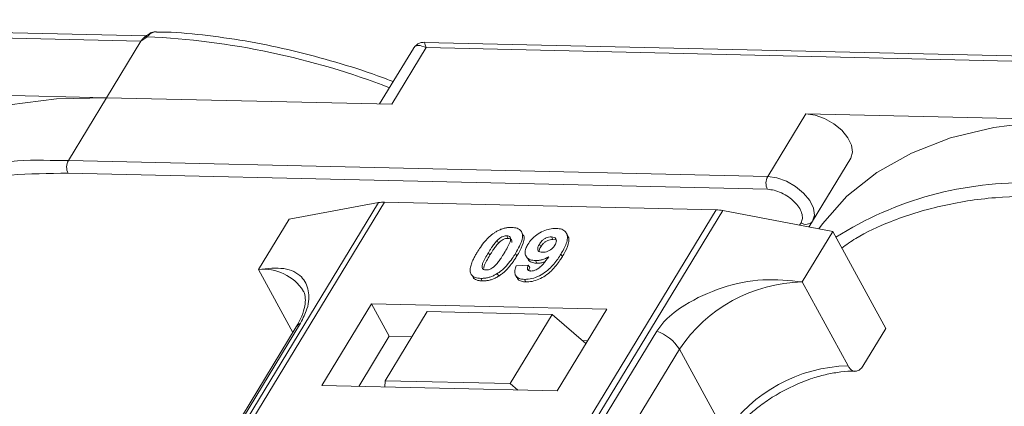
# Model space of a CAD drawing. Header units: millimetres. Extents: x 1678 to 3141, y 466 to 1499.
# Tile 59 of 81: x 2701 to 2749, y 1297 to 1316. Entities that reach past the tile are written whole.
import ezdxf

# ---------------------------------------------------------------- set-up
doc = ezdxf.new("R2010")
doc.units = ezdxf.units.MM

msp = doc.modelspace()

# ---------------------------------------------------------------- linework, layer by layer
at = {"color": 7, "linetype": 'Continuous', "lineweight": 15}
for p, q in [((2707.504, 1314.74), (2672.967, 1315.533)), ((2673.064, 1315.273), (2707.247, 1314.488)), ((2707.247, 1314.488), (2705.567, 1311.726)), ((2707.546, 1314.699), (2707.247, 1314.488)), ((2755.63, 1313.636), (2721.094, 1314.428)), ((2720.565, 1314.131), (2718.915, 1311.42)), ((2719.51, 1311.406), (2721.191, 1314.168)), ((2721.191, 1314.168), (2755.374, 1313.384)), ((2705.567, 1311.726), (2691.623, 1312.046)), ((2703.699, 1308.657), (2705.567, 1311.726)), ((2705.567, 1311.726), (2719.51, 1311.406)), ((2739.75, 1310.942), (2737.882, 1307.873)), ((2753.693, 1310.622), (2739.75, 1310.942)), ((2703.699, 1308.657), (2702.811, 1308.663)), ((2737.882, 1307.873), (2703.699, 1308.657)), ((2741.943, 1308.766), (2739.9, 1305.408)), ((2740.076, 1305.697), (2741.943, 1308.766)), ((2703.685, 1308.035), (2737.868, 1307.251)), ((2718.863, 1306.601), (2697.183, 1270.971)), ((2697.452, 1270.965), (2719.149, 1306.622)), ((2735.365, 1306.25), (2713.669, 1270.593)), ((2714.002, 1270.585), (2735.682, 1306.215)), ((2714.486, 1305.795), (2718.863, 1306.601)), ((2719.149, 1306.622), (2735.365, 1306.25)), ((2735.682, 1306.215), (2741.063, 1305.186)), ((2714.486, 1305.795), (2712.992, 1303.34)), ((2739.9, 1305.408), (2740.076, 1305.697)), ((2739.513, 1305.619), (2739.438, 1305.496)), ((2724.653, 1304.748), (2724.722, 1304.622)), ((2725.125, 1304.982), (2725.194, 1304.856)), ((2725.922, 1305.052), (2725.853, 1305.178)), ((2727.379, 1304.806), (2727.31, 1304.932)), ((2727.379, 1304.806), (2727.506, 1304.78)), ((2728.11, 1304.987), (2728.041, 1305.113)), ((2739.569, 1302.73), (2741.063, 1305.186)), ((2741.063, 1305.186), (2743.65, 1300.458)), ((2726.724, 1304.573), (2726.793, 1304.447)), ((2724.231, 1304.158), (2724.3, 1304.031)), ((2725.623, 1303.996), (2725.554, 1304.122)), ((2726.07, 1303.993), (2726.139, 1303.867)), ((2726.536, 1303.769), (2726.605, 1303.642)), ((2727.846, 1303.967), (2727.777, 1304.093)), ((2712.992, 1303.34), (2714.674, 1300.265)), ((2725.595, 1303.514), (2726.179, 1303.553)), ((2726.179, 1303.553), (2726.248, 1303.427)), ((2723.435, 1303.041), (2723.504, 1302.915)), ((2723.861, 1302.904), (2723.929, 1302.778)), ((2724.667, 1303.139), (2724.736, 1303.013)), ((2725.559, 1303.049), (2725.628, 1302.922)), ((2725.994, 1302.855), (2726.063, 1302.729)), ((2741.811, 1298.633), (2739.569, 1302.73)), ((2718.523, 1301.658), (2716.095, 1297.668)), ((2730.016, 1301.394), (2718.523, 1301.658)), ((2718.523, 1301.658), (2719.385, 1300.082)), ((2727.588, 1297.404), (2730.016, 1301.394)), ((2721.245, 1301.284), (2719.191, 1297.908)), ((2727.351, 1301.144), (2721.245, 1301.284)), ((2725.297, 1297.768), (2727.351, 1301.144)), ((2727.351, 1301.144), (2728.995, 1299.717)), ((2714.838, 1300.535), (2699.525, 1275.369)), ((2699.739, 1275.556), (2715.052, 1300.722)), ((2742.529, 1298.616), (2743.65, 1300.458)), ((2732.456, 1300.322), (2717.144, 1275.157)), ((2719.385, 1300.082), (2717.891, 1297.627)), ((2720.498, 1300.056), (2719.385, 1300.082)), ((2718.251, 1274.28), (2733.564, 1299.445)), ((2729.082, 1299.859), (2728.824, 1299.865)), ((2735.806, 1295.348), (2733.564, 1299.445)), ((2716.095, 1297.668), (2727.588, 1297.404)), ((2719.191, 1297.908), (2719.168, 1297.597)), ((2725.297, 1297.768), (2719.191, 1297.908)), ((2725.665, 1297.448), (2725.297, 1297.768))]:
    msp.add_line(p, q, dxfattribs=at)
at = {"color": 7, "linetype": 'Continuous', "lineweight": 15, "flags": 128}
for points in [[(2707.546, 1314.699), (2707.53, 1314.709), (2707.515, 1314.717), (2707.502, 1314.722), (2707.49, 1314.724), (2707.481, 1314.723), (2707.474, 1314.719), (2707.469, 1314.713), (2707.466, 1314.704)], [(2705.567, 1311.726), (2703.115, 1311.668), (2700.816, 1311.38), (2698.696, 1310.863), (2696.778, 1310.125), (2695.083, 1309.173), (2693.629, 1308.018), (2692.433, 1306.672), (2692.253, 1306.421)], [(2741.943, 1308.766), (2742.032, 1309.058), (2741.983, 1309.403), (2741.802, 1309.772), (2741.503, 1310.133), (2741.112, 1310.455), (2740.664, 1310.711), (2740.196, 1310.878), (2739.75, 1310.942)], [(2753.693, 1310.622), (2751.241, 1310.564), (2748.943, 1310.275), (2746.823, 1309.759), (2744.905, 1309.021), (2743.21, 1308.069), (2741.756, 1306.913), (2740.559, 1305.567), (2740.38, 1305.316)], [(2740.076, 1305.697), (2740.164, 1305.989), (2740.116, 1306.334), (2739.934, 1306.703), (2739.635, 1307.064), (2739.245, 1307.387), (2738.797, 1307.642), (2738.329, 1307.809), (2737.882, 1307.873)]]:
    msp.add_lwpolyline(points, dxfattribs=at)
at = {"color": 7, "linetype": 'Continuous', "lineweight": 15}
for centre, radius, start, end in [((2705.851, 1277.131), 37.606, 68.8867, 87.4164), ((2702.264, 1291.486), 17.186, 88.173, 122.2769), ((2704.292, 1308.332), 0.676, 151.2883, 206.0774), ((2738.475, 1307.548), 0.676, 151.2883, 206.0774), ((2750.39, 1290.382), 17.186, 88.173, 122.2769), ((2719.109, 1305.219), 1.404, 88.3644, 100.0749), ((2735.313, 1304.327), 1.923, 78.9596, 88.4511), ((2739.754, 1305.945), 0.406, 233.4992, 322.3259), ((2713.232, 1301.033), 2.32, 32.7281, 95.9449), ((2739.737, 1295.293), 7.439, 91.2925, 146.0732), ((2715.25, 1300.278), 0.486, 114.0472, 148.0355), ((2731.814, 1298.373), 2.052, 31.4947, 71.765), ((2741.979, 1291.196), 7.439, 91.2925, 146.0732)]:
    msp.add_arc(centre, radius, start, end, dxfattribs=at)
for points, knots in [([(2707.962, 1314.942), (2707.918, 1314.939), (2707.823, 1314.933), (2707.654, 1314.859), (2707.542, 1314.773), (2707.474, 1314.719)], [0, 0, 0, 0, 0.249637, 0.538323, 1, 1, 1, 1]), ([(2708.003, 1314.942), (2707.998, 1314.943), (2707.958, 1314.955), (2707.878, 1314.932), (2707.764, 1314.883), (2707.654, 1314.801), (2707.58, 1314.731), (2707.546, 1314.699)], [0, 0, 0, 0, 0.0330436, 0.2854264, 0.5318753, 0.785768, 1, 1, 1, 1]), ([(2719.579, 1312.511), (2719.324, 1312.608), (2718.389, 1312.966), (2716.755, 1313.477), (2714.679, 1314.037), (2712.587, 1314.475), (2710.511, 1314.773), (2708.975, 1314.926), (2708.16, 1314.931), (2708.002, 1314.932)], [0, 0, 0, 0, 0.064257, 0.235538, 0.411454, 0.590698, 0.772379, 0.955884, 1, 1, 1, 1]), ([(2707.481, 1314.723), (2707.468, 1314.713), (2707.442, 1314.695), (2707.417, 1314.676), (2707.404, 1314.666)], [0, 0, 0, 0, 0.5187957, 1, 1, 1, 1]), ([(2721.092, 1314.429), (2721.028, 1314.425), (2720.918, 1314.418), (2720.734, 1314.333), (2720.65, 1314.237), (2720.604, 1314.184)], [0, 0, 0, 0, 0.389383, 0.666862, 1, 1, 1, 1]), ([(2721.093, 1314.422), (2721.093, 1314.424), (2721.092, 1314.448), (2721.115, 1314.366), (2721.165, 1314.234), (2721.191, 1314.168)], [0, 0, 0, 0, 0.044603, 0.521109, 1, 1, 1, 1]), ([(2721.191, 1314.168), (2721.051, 1314.225), (2720.835, 1314.312), (2720.64, 1314.245), (2720.569, 1314.131), (2720.537, 1314.08)], [0, 0, 0, 0, 0.498413, 0.772928, 1, 1, 1, 1]), ([(2693.374, 1305.49), (2693.597, 1305.649), (2694.306, 1306.153), (2695.894, 1306.877), (2698.15, 1307.582), (2700.814, 1308.011), (2702.738, 1308.027), (2703.685, 1308.035)], [0, 0, 0, 0, 0.088375, 0.281114, 0.527622, 0.767417, 1, 1, 1, 1]), ([(2737.868, 1307.251), (2737.976, 1307.241), (2738.196, 1307.22), (2738.557, 1307.089), (2738.9, 1306.893), (2739.194, 1306.649), (2739.421, 1306.376), (2739.559, 1306.094), (2739.601, 1305.826), (2739.542, 1305.687), (2739.513, 1305.619)], [0, 0, 0, 0, 0.12225, 0.25, 0.37775, 0.5, 0.62225, 0.75, 0.87775, 1, 1, 1, 1]), ([(2741.501, 1304.386), (2741.724, 1304.544), (2742.432, 1305.049), (2744.021, 1305.772), (2746.277, 1306.478), (2748.941, 1306.907), (2750.865, 1306.923), (2751.812, 1306.931)], [0, 0, 0, 0, 0.088375, 0.281114, 0.527622, 0.767417, 1, 1, 1, 1]), ([(2724.567, 1305.157), (2724.618, 1305.187), (2724.72, 1305.248), (2724.885, 1305.316), (2725.051, 1305.364), (2725.187, 1305.384), (2725.294, 1305.391), (2725.347, 1305.391), (2725.374, 1305.391)], [0, 0, 0, 0, 0.193776, 0.3936, 0.587864, 0.788908, 0.894169, 1, 1, 1, 1]), ([(2725.374, 1305.391), (2725.467, 1305.383), (2725.655, 1305.366), (2725.834, 1305.238), (2725.919, 1305.053), (2725.876, 1304.681), (2725.691, 1304.359), (2725.554, 1304.122)], [0, 0, 0, 0, 0.147566, 0.296688, 0.431278, 0.580404, 1, 1, 1, 1]), ([(2726.157, 1304.561), (2726.213, 1304.644), (2726.325, 1304.809), (2726.587, 1305.039), (2726.898, 1305.217), (2727.237, 1305.33), (2727.442, 1305.337), (2727.548, 1305.341)], [0, 0, 0, 0, 0.197927, 0.397728, 0.597413, 0.790584, 1, 1, 1, 1]), ([(2727.548, 1305.341), (2727.641, 1305.332), (2727.829, 1305.315), (2728.012, 1305.185), (2728.107, 1304.993), (2728.08, 1304.66), (2727.929, 1304.347), (2727.799, 1304.129), (2727.777, 1304.093)], [0, 0, 0, 0, 0.148288, 0.297745, 0.443713, 0.607791, 0.934708, 1, 1, 1, 1]), ([(2723.678, 1304.17), (2723.73, 1304.252), (2723.847, 1304.438), (2724.096, 1304.762), (2724.355, 1305.019), (2724.546, 1305.143), (2724.567, 1305.157)], [0, 0, 0, 0, 0.236731, 0.537555, 0.949668, 1, 1, 1, 1]), ([(2724.231, 1304.158), (2724.256, 1304.198), (2724.307, 1304.28), (2724.378, 1304.391), (2724.446, 1304.49), (2724.509, 1304.577), (2724.575, 1304.663), (2724.627, 1304.72), (2724.653, 1304.748)], [0, 0, 0, 0, 0.205942, 0.411959, 0.558149, 0.704502, 0.851801, 1, 1, 1, 1]), ([(2724.653, 1304.748), (2724.696, 1304.79), (2724.765, 1304.859), (2724.889, 1304.934), (2725.003, 1304.973), (2725.08, 1304.981), (2725.12, 1304.982), (2725.125, 1304.982)], [0, 0, 0, 0, 0.334804, 0.542561, 0.750382, 0.970721, 1, 1, 1, 1]), ([(2724.722, 1304.622), (2724.764, 1304.664), (2724.834, 1304.732), (2724.958, 1304.808), (2725.072, 1304.847), (2725.149, 1304.855), (2725.189, 1304.856), (2725.194, 1304.856)], [0, 0, 0, 0, 0.334804, 0.542561, 0.750382, 0.970721, 1, 1, 1, 1]), ([(2725.125, 1304.982), (2725.163, 1304.978), (2725.233, 1304.97), (2725.299, 1304.921), (2725.325, 1304.828), (2725.292, 1304.658), (2725.169, 1304.417), (2725.06, 1304.233), (2725.004, 1304.14)], [0, 0, 0, 0, 0.104614, 0.188814, 0.273512, 0.444127, 0.719481, 1, 1, 1, 1]), ([(2725.194, 1304.856), (2725.232, 1304.851), (2725.302, 1304.844), (2725.367, 1304.794), (2725.391, 1304.727), (2725.378, 1304.673), (2725.372, 1304.647)], [0, 0, 0, 0, 0.293658, 0.530016, 0.767769, 1, 1, 1, 1]), ([(2725.623, 1303.996), (2725.671, 1304.078), (2725.822, 1304.334), (2725.966, 1304.671), (2725.989, 1304.949), (2725.927, 1305.024), (2725.91, 1305.045)], [0, 0, 0, 0, 0.220552, 0.687786, 0.91457, 1, 1, 1, 1]), ([(2726.724, 1304.573), (2726.76, 1304.626), (2726.816, 1304.71), (2726.936, 1304.819), (2727.055, 1304.883), (2727.185, 1304.926), (2727.265, 1304.93), (2727.31, 1304.932)], [0, 0, 0, 0, 0.2913202, 0.4655393, 0.6416315, 0.798664, 1, 1, 1, 1]), ([(2726.793, 1304.447), (2726.829, 1304.5), (2726.885, 1304.584), (2727.005, 1304.693), (2727.124, 1304.757), (2727.254, 1304.8), (2727.334, 1304.804), (2727.379, 1304.806)], [0, 0, 0, 0, 0.29132, 0.465539, 0.641632, 0.798664, 1, 1, 1, 1]), ([(2727.31, 1304.932), (2727.356, 1304.926), (2727.449, 1304.915), (2727.531, 1304.841), (2727.564, 1304.741), (2727.537, 1304.628), (2727.496, 1304.554), (2727.477, 1304.52)], [0, 0, 0, 0, 0.207955, 0.420406, 0.62732, 0.827707, 1, 1, 1, 1]), ([(2727.846, 1303.967), (2727.894, 1304.049), (2728.039, 1304.296), (2728.167, 1304.63), (2728.175, 1304.893), (2728.112, 1304.966), (2728.099, 1304.981)], [0, 0, 0, 0, 0.2271221, 0.6848597, 0.9348975, 1, 1, 1, 1]), ([(2724.3, 1304.031), (2724.325, 1304.072), (2724.376, 1304.154), (2724.447, 1304.265), (2724.515, 1304.364), (2724.578, 1304.45), (2724.644, 1304.537), (2724.696, 1304.594), (2724.722, 1304.622)], [0, 0, 0, 0, 0.2059417, 0.4119594, 0.558149, 0.7045024, 0.8518015, 1, 1, 1, 1]), ([(2726.536, 1303.769), (2726.443, 1303.778), (2726.257, 1303.798), (2726.085, 1303.937), (2726.008, 1304.129), (2726.041, 1304.348), (2726.122, 1304.497), (2726.157, 1304.561)], [0, 0, 0, 0, 0.210189, 0.421773, 0.623603, 0.837034, 1, 1, 1, 1]), ([(2726.878, 1304.176), (2726.832, 1304.18), (2726.745, 1304.189), (2726.663, 1304.249), (2726.632, 1304.332), (2726.653, 1304.444), (2726.698, 1304.525), (2726.724, 1304.573)], [0, 0, 0, 0, 0.213937, 0.398075, 0.583091, 0.751666, 1, 1, 1, 1]), ([(2726.711, 1304.225), (2726.714, 1304.251), (2726.721, 1304.321), (2726.765, 1304.398), (2726.793, 1304.447)], [0, 0, 0, 0, 0.366323, 1, 1, 1, 1]), ([(2727.477, 1304.52), (2727.444, 1304.471), (2727.389, 1304.39), (2727.264, 1304.288), (2727.136, 1304.222), (2727.001, 1304.179), (2726.919, 1304.177), (2726.878, 1304.176)], [0, 0, 0, 0, 0.2673945, 0.4472142, 0.6271221, 0.8130653, 1, 1, 1, 1]), ([(2723.357, 1303.172), (2723.349, 1303.206), (2723.333, 1303.274), (2723.344, 1303.421), (2723.393, 1303.612), (2723.484, 1303.819), (2723.581, 1304.006), (2723.646, 1304.116), (2723.678, 1304.17)], [0, 0, 0, 0, 0.1184406, 0.2393457, 0.4595932, 0.6849248, 0.8422399, 1, 1, 1, 1]), ([(2724.11, 1303.314), (2724.063, 1303.32), (2723.989, 1303.33), (2723.93, 1303.386), (2723.912, 1303.481), (2723.948, 1303.651), (2724.073, 1303.891), (2724.178, 1304.068), (2724.231, 1304.158)], [0, 0, 0, 0, 0.1253702, 0.2022903, 0.2791788, 0.4647576, 0.7305818, 1, 1, 1, 1]), ([(2724.002, 1303.399), (2724.006, 1303.433), (2724.021, 1303.549), (2724.145, 1303.766), (2724.248, 1303.943), (2724.3, 1304.031)], [0, 0, 0, 0, 0.166989, 0.580698, 1, 1, 1, 1]), ([(2725.004, 1304.14), (2724.979, 1304.099), (2724.929, 1304.017), (2724.857, 1303.906), (2724.789, 1303.807), (2724.726, 1303.72), (2724.659, 1303.632), (2724.607, 1303.576), (2724.581, 1303.547)], [0, 0, 0, 0, 0.20527, 0.410616, 0.55715, 0.703844, 0.851471, 1, 1, 1, 1]), ([(2725.554, 1304.122), (2725.502, 1304.04), (2725.386, 1303.854), (2725.141, 1303.537), (2724.885, 1303.282), (2724.695, 1303.157), (2724.667, 1303.139)], [0, 0, 0, 0, 0.237281, 0.538591, 0.932677, 1, 1, 1, 1]), ([(2724.736, 1303.013), (2724.785, 1303.045), (2724.882, 1303.111), (2725.045, 1303.25), (2725.218, 1303.429), (2725.379, 1303.63), (2725.513, 1303.82), (2725.586, 1303.937), (2725.623, 1303.996)], [0, 0, 0, 0, 0.118595, 0.239509, 0.447458, 0.659935, 0.829685, 1, 1, 1, 1]), ([(2727.777, 1304.093), (2727.725, 1304.011), (2727.569, 1303.765), (2727.296, 1303.425), (2726.907, 1303.117), (2726.545, 1302.938), (2726.227, 1302.859), (2726.056, 1302.856), (2725.994, 1302.855)], [0, 0, 0, 0, 0.142337, 0.429127, 0.589943, 0.751205, 0.909895, 1, 1, 1, 1]), ([(2726.063, 1302.729), (2726.163, 1302.733), (2726.365, 1302.741), (2726.7, 1302.85), (2727.03, 1303.028), (2727.407, 1303.343), (2727.661, 1303.672), (2727.808, 1303.907), (2727.846, 1303.967)], [0, 0, 0, 0, 0.14324, 0.28761, 0.430449, 0.591135, 0.89544, 1, 1, 1, 1]), ([(2726.151, 1303.873), (2726.164, 1303.843), (2726.206, 1303.749), (2726.368, 1303.663), (2726.534, 1303.649), (2726.605, 1303.642)], [0, 0, 0, 0, 0.20752, 0.66568, 1, 1, 1, 1]), ([(2726.313, 1303.263), (2726.354, 1303.265), (2726.436, 1303.27), (2726.582, 1303.329), (2726.747, 1303.431), (2726.961, 1303.651), (2727.091, 1303.835), (2727.18, 1303.962)], [0, 0, 0, 0, 0.112015, 0.224355, 0.367768, 0.565827, 1, 1, 1, 1]), ([(2727.18, 1303.962), (2727.129, 1303.933), (2727.024, 1303.874), (2726.886, 1303.822), (2726.775, 1303.792), (2726.694, 1303.777), (2726.614, 1303.769), (2726.562, 1303.769), (2726.536, 1303.769)], [0, 0, 0, 0, 0.243491, 0.496266, 0.61821, 0.741704, 0.870158, 1, 1, 1, 1]), ([(2715.052, 1300.722), (2715.17, 1300.956), (2715.471, 1301.556), (2715.484, 1302.351), (2715.129, 1303.056), (2714.314, 1303.471), (2713.431, 1303.384), (2712.992, 1303.34)], [0, 0, 0, 0, 0.125713, 0.321276, 0.524466, 0.763484, 1, 1, 1, 1]), ([(2724.581, 1303.547), (2724.539, 1303.505), (2724.47, 1303.437), (2724.346, 1303.362), (2724.234, 1303.323), (2724.156, 1303.314), (2724.116, 1303.314), (2724.11, 1303.314)], [0, 0, 0, 0, 0.333678, 0.540413, 0.747264, 0.961209, 1, 1, 1, 1]), ([(2725.994, 1302.855), (2725.9, 1302.865), (2725.731, 1302.881), (2725.574, 1302.998), (2725.504, 1303.174), (2725.533, 1303.358), (2725.582, 1303.481), (2725.595, 1303.514)], [0, 0, 0, 0, 0.2427882, 0.4388655, 0.6348012, 0.9009361, 1, 1, 1, 1]), ([(2726.179, 1303.553), (2726.159, 1303.504), (2726.128, 1303.428), (2726.139, 1303.338), (2726.185, 1303.289), (2726.249, 1303.267), (2726.296, 1303.264), (2726.313, 1303.263)], [0, 0, 0, 0, 0.3447142, 0.5290593, 0.7142089, 0.8921959, 1, 1, 1, 1]), ([(2726.209, 1303.286), (2726.211, 1303.312), (2726.215, 1303.357), (2726.238, 1303.406), (2726.248, 1303.427)], [0, 0, 0, 0, 0.569737, 1, 1, 1, 1]), ([(2726.605, 1303.642), (2726.654, 1303.643), (2726.755, 1303.646), (2726.887, 1303.675), (2726.965, 1303.702), (2726.987, 1303.71)], [0, 0, 0, 0, 0.409454, 0.83528, 1, 1, 1, 1]), ([(2723.861, 1302.904), (2723.813, 1302.907), (2723.718, 1302.912), (2723.592, 1302.942), (2723.485, 1302.993), (2723.418, 1303.056), (2723.377, 1303.118), (2723.364, 1303.154), (2723.357, 1303.172)], [0, 0, 0, 0, 0.192635, 0.388697, 0.582015, 0.783044, 0.890959, 1, 1, 1, 1]), ([(2723.508, 1302.918), (2723.52, 1302.904), (2723.556, 1302.865), (2723.647, 1302.822), (2723.753, 1302.793), (2723.85, 1302.782), (2723.903, 1302.779), (2723.929, 1302.778)], [0, 0, 0, 0, 0.143925, 0.415852, 0.697483, 0.848301, 1, 1, 1, 1]), ([(2724.667, 1303.139), (2724.617, 1303.109), (2724.514, 1303.048), (2724.349, 1302.979), (2724.183, 1302.932), (2724.047, 1302.911), (2723.94, 1302.904), (2723.887, 1302.904), (2723.861, 1302.904)], [0, 0, 0, 0, 0.193769, 0.393564, 0.587886, 0.789131, 0.894283, 1, 1, 1, 1]), ([(2723.929, 1302.778), (2723.978, 1302.779), (2724.077, 1302.779), (2724.235, 1302.802), (2724.401, 1302.847), (2724.541, 1302.904), (2724.653, 1302.962), (2724.708, 1302.996), (2724.736, 1303.013)], [0, 0, 0, 0, 0.193594, 0.390501, 0.584817, 0.78683, 0.892868, 1, 1, 1, 1]), ([(2725.631, 1302.925), (2725.667, 1302.877), (2725.736, 1302.785), (2725.91, 1302.738), (2726.024, 1302.731), (2726.063, 1302.729)], [0, 0, 0, 0, 0.4158523, 0.8021376, 1, 1, 1, 1]), ([(2739.569, 1302.73), (2738.939, 1302.799), (2737.677, 1302.935), (2735.631, 1302.512), (2733.997, 1301.762), (2732.934, 1300.975), (2732.586, 1300.499), (2732.456, 1300.322)], [0, 0, 0, 0, 0.249096, 0.498243, 0.745205, 0.90541, 1, 1, 1, 1]), ([(2715.176, 1302.285), (2715.187, 1302.269), (2715.256, 1302.176), (2715.292, 1301.972), (2715.276, 1301.568), (2715.142, 1301.087), (2714.936, 1300.715), (2714.836, 1300.534)], [0, 0, 0, 0, 0.054359, 0.333223, 0.559722, 0.78604, 1, 1, 1, 1]), ([(2742.529, 1298.616), (2742.483, 1298.554), (2742.392, 1298.43), (2742.22, 1298.355), (2742.048, 1298.376), (2741.907, 1298.48), (2741.838, 1298.589), (2741.811, 1298.633)], [0, 0, 0, 0, 0.2146939, 0.4293877, 0.6440816, 0.8587754, 1, 1, 1, 1]), ([(2738.594, 1297.382), (2738.945, 1297.558), (2739.437, 1297.804), (2740.175, 1298.063), (2740.789, 1298.234), (2741.471, 1298.343), (2741.938, 1298.384), (2742.146, 1298.365), (2742.161, 1298.364)], [0, 0, 0, 0, 0.288391, 0.40474, 0.594322, 0.785544, 0.984773, 1, 1, 1, 1]), ([(2735.855, 1294.909), (2735.904, 1294.994), (2736.075, 1295.294), (2736.482, 1295.772), (2737.009, 1296.285), (2737.563, 1296.734), (2738.09, 1297.096), (2738.459, 1297.305), (2738.594, 1297.382)], [0, 0, 0, 0, 0.0972859, 0.3406221, 0.5254687, 0.6869716, 0.885597, 1, 1, 1, 1])]:
    msp.add_open_spline(points, degree=3, knots=knots, dxfattribs=at)
msp.add_open_spline([(2707.247, 1314.488), (2707.28, 1314.536), (2707.346, 1314.631), (2707.426, 1314.68), (2707.466, 1314.704)], degree=3, dxfattribs=at)

doc.saveas('drawing.dxf')
